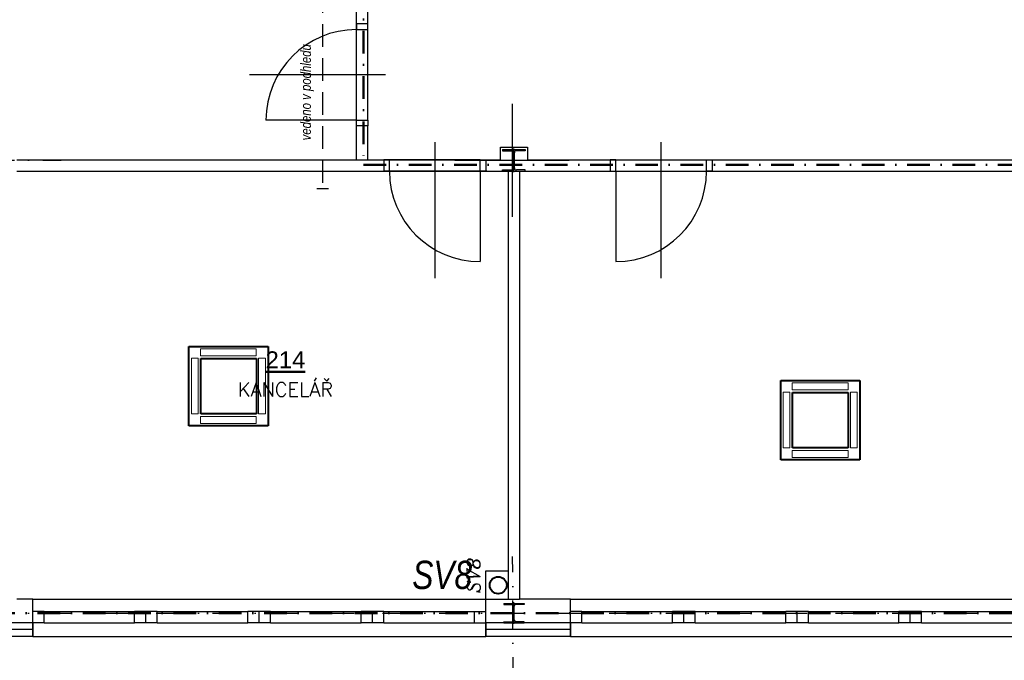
# Model space of a CAD drawing. Header units: millimetres. Extents: x 6435372 to 7248404, y 1559872 to 1886246.
# Tile 134 of 208: x 6895664 to 6904359, y 1711101 to 1716761. Entities that reach past the tile are written whole.
import ezdxf
from ezdxf.enums import TextEntityAlignment as Align

# ---------------------------------------------------------------- set-up
doc = ezdxf.new("R2010")
doc.units = ezdxf.units.MM
for name, pattern in [('DASHDOT', [1, 0.5, -0.25, 0, -0.25]), ('DASHED', [0.75, 0.5, -0.25]), ('ČERCHOVANÁ', [1, 0.5, -0.25, 0, -0.25])]:
    doc.linetypes.add(name, pattern=pattern)
for name, color, linetype, lineweight in [('CKPOPISM', 8, 'Continuous', 50), ('CKPOPISM_POPIS', 8, 'Continuous', 25), ('požární úseky', 21, 'ČERCHOVANÁ', 50), ('VZT', 130, 'Continuous', 40), ('ZTI-DEŠŤOVÁ-KANALIZACE', 210, 'KANALIZACE', 40), ('ZTI-SPLAŠKOVÁ KANALIZACE', 80, 'Continuous', 30)]:
    doc.layers.add(name, color=color, linetype=linetype, lineweight=lineweight)
doc.layers.add('matrice DPS', color=122, linetype='Continuous')
doc.layers.add('ZTI_POPIS', color=7, linetype='Continuous')
doc.styles.add('ARIAL', font='arial.ttf')
doc.styles.add('INDRA', font='ariali.ttf')
doc.styles.add('KURZIVA', font='italic__.ttf')
doc.styles.get("Standard").update_dxf_attribs({"font": 'romans.shx'})
doc.linetypes.add('IZOLACE_POLYSTYREN_EXPANDOVANY', pattern='A,1,[224,CADKON.SHX,S=0.01,R=0,X=-0.5,Y=-1.74],-2', length=3)
doc.linetypes.add('KANALIZACE', pattern='A,30,-3.5,["C",Standard,S=2.54,R=0,X=-3.81,Y=-1.27],-0.001', length=33.501)

# ---------------------------------------------------------------- blocks, each defined once
blk = doc.blocks.new('CK_S_EXT_HEAHEA180')
for p, q in [((-90, 85.5), (90, 85.5)), ((-90, 85.5), (-90, 76)), ((-90, 76), (-18, 76)), ((-3, -61), (-3, 61)), ((3, -61), (3, 61)), ((90, 76), (18, 76)), ((90, 85.5), (90, 76)), ((-90, -85.5), (-90, -76)), ((-90, -76), (-18, -76)), ((-90, -85.5), (90, -85.5)), ((90, -76), (18, -76)), ((90, -85.5), (90, -76))]:
    blk.add_line(p, q)
for centre, start, end in [((-18, 61), 0, 90), ((18, 61), 90, 180), ((-18, -61), 270, 0), ((18, -61), 180, 270)]:
    blk.add_arc(centre, 15, start, end)
blk = doc.blocks.new('CK_S_EXT_HEAHEA200')
for p, q in [((-100, 95), (100, 95)), ((-100, 95), (-100, 85)), ((100, 95), (100, 85)), ((-100, 85), (-21.25, 85)), ((-3.25, -67), (-3.25, 67)), ((3.25, -67), (3.25, 67)), ((100, 85), (21.25, 85)), ((-100, -95), (-100, -85)), ((-100, -85), (-21.25, -85)), ((100, -85), (21.25, -85)), ((100, -95), (100, -85)), ((-100, -95), (100, -95))]:
    blk.add_line(p, q)
for centre, start, end in [((-21.25, 67), 0, 90), ((21.25, 67), 90, 180), ((-21.25, -67), 270, 0), ((21.25, -67), 180, 270)]:
    blk.add_arc(centre, 18, start, end)
blk = doc.blocks.new('CKBL2010716103042', base_point=(89426, 10527))

msp = doc.modelspace()

# ---------------------------------------------------------------- linework, layer by layer
at = {"layer": 'matrice DPS', "ltscale": 500}
for p, q in [((6898638.8, 1716723), (6898638.8, 1717123)), ((6898738.8, 1716723), (6898738.8, 1717023)), ((6898738.8, 1716723), (6898638.8, 1716723)), ((6898638.8, 1715823), (6898638.8, 1716723)), ((6898638.8, 1716723), (6898638.8, 1716673)), ((6898738.8, 1716723), (6898638.8, 1716723)), ((6898638.8, 1715873), (6898638.8, 1716673)), ((6898638.8, 1716673), (6898738.8, 1716673)), ((6898738.8, 1716673), (6898738.8, 1716723)), ((6898738.8, 1715873), (6898738.8, 1716673)), ((6898893.8, 1716273), (6897693.8, 1716273)), ((6900016.8, 1715018), (6900016.8, 1716018)), ((6898638.8, 1715873), (6897838.8, 1715873)), ((6898638.8, 1715823), (6898638.8, 1715873)), ((6898638.8, 1715873), (6898738.8, 1715873)), ((6898738.8, 1715873), (6898738.8, 1715823)), ((6898638.8, 1715523), (6898638.8, 1715823)), ((6898738.8, 1715823), (6898638.8, 1715823)), ((6898738.8, 1715823), (6898638.8, 1715823)), ((6898738.8, 1715523), (6898738.8, 1715823)), ((6899328.8, 1715678), (6899328.8, 1714478)), ((6899908.8, 1715523), (6899908.8, 1715633)), ((6899908.8, 1715633), (6900148.8, 1715633)), ((6900028.8, 1715413), (6900028.8, 1715623)), ((6900148.8, 1715633), (6900148.8, 1715523)), ((6901328.8, 1714478), (6901328.8, 1715678)), ((6895638.8, 1715523), (6898638.8, 1715523)), ((6898738.8, 1715523), (6898878.8, 1715523)), ((6898878.8, 1715523), (6898878.8, 1715423)), ((6898878.8, 1715523), (6899778.8, 1715523)), ((6898928.8, 1715523), (6898878.8, 1715523)), ((6898878.8, 1715523), (6898878.8, 1715423)), ((6899728.8, 1715523), (6898928.8, 1715523)), ((6898928.8, 1715423), (6898928.8, 1715523)), ((6899506.8, 1715518), (6900516.8, 1715518)), ((6899728.8, 1715423), (6899728.8, 1715523)), ((6899728.8, 1715523), (6899778.8, 1715523)), ((6899778.8, 1715523), (6899778.8, 1715423)), ((6899778.8, 1715523), (6899778.8, 1715423)), ((6899778.8, 1715523), (6899908.8, 1715523)), ((6899918.8, 1715518), (6900138.8, 1715518)), ((6900148.8, 1715523), (6900878.8, 1715523)), ((6900878.8, 1715523), (6900878.8, 1715423)), ((6900878.8, 1715523), (6901778.8, 1715523)), ((6900928.8, 1715523), (6900878.8, 1715523)), ((6900878.8, 1715523), (6900878.8, 1715423)), ((6900928.8, 1715523), (6901728.8, 1715523)), ((6900928.8, 1715423), (6900928.8, 1715523)), ((6901728.8, 1715423), (6901728.8, 1715523)), ((6901728.8, 1715523), (6901778.8, 1715523)), ((6901778.8, 1715523), (6901778.8, 1715423)), ((6901778.8, 1715523), (6902808.8, 1715523)), ((6901778.8, 1715523), (6901778.8, 1715423)), ((6902708.8, 1715523), (6902808.8, 1715523)), ((6902808.8, 1715523), (6905908.8, 1715523)), ((6895638.8, 1715423), (6898878.8, 1715423)), ((6898878.8, 1715423), (6899778.8, 1715423)), ((6898878.8, 1715423), (6898928.8, 1715423)), ((6899788.8, 1715423), (6898888.8, 1715423)), ((6899728.8, 1715423), (6898928.8, 1715423)), ((6899778.8, 1715423), (6899728.8, 1715423)), ((6899728.8, 1715423), (6899728.8, 1714623)), ((6899778.8, 1715423), (6899978.8, 1715423)), ((6899978.8, 1715423), (6899978.8, 1711892.5)), ((6900078.8, 1715423), (6900878.8, 1715423)), ((6900078.8, 1715423), (6900078.8, 1711642.5)), ((6900878.8, 1715423), (6901778.8, 1715423)), ((6900878.8, 1715423), (6900928.8, 1715423)), ((6900888.8, 1715423), (6901788.8, 1715423)), ((6900928.8, 1715423), (6901728.8, 1715423)), ((6900928.8, 1715423), (6900928.8, 1714623)), ((6901778.8, 1715423), (6901728.8, 1715423)), ((6901778.8, 1715423), (6908148.8, 1715423)), ((6899778.8, 1711642.5), (6899778.8, 1711892.5)), ((6899778.8, 1711892.5), (6899978.8, 1711892.5)), ((6899978.8, 1711892.5), (6899978.8, 1711642.5)), ((6895778.8, 1711642.5), (6895638.8, 1711642.5)), ((6895778.8, 1711312.5), (6895778.8, 1711642.5)), ((6895778.8, 1711642.5), (6899778.8, 1711642.5)), ((6899778.8, 1711312.5), (6899778.8, 1711642.5)), ((6899778.8, 1711642.5), (6899978.8, 1711642.5)), ((6899978.8, 1711642.5), (6900078.8, 1711642.5)), ((6900028.8, 1711422.5), (6900028.8, 1711613.5)), ((6900528.8, 1711642.5), (6900078.8, 1711642.5)), ((6900528.8, 1711642.5), (6905528.8, 1711642.5)), ((6900528.8, 1711312.5), (6900528.8, 1711642.5)), ((6895878.8, 1711532.5), (6895778.8, 1711532.5)), ((6895778.8, 1711432.5), (6895778.8, 1711532.5)), ((6895878.8, 1711532.5), (6896678.8, 1711532.5)), ((6895878.8, 1711432.5), (6895878.8, 1711532.5)), ((6896778.8, 1711532.5), (6896678.8, 1711532.5)), ((6896678.8, 1711432.5), (6896678.8, 1711532.5)), ((6896778.8, 1711432.5), (6896778.8, 1711532.5)), ((6896878.8, 1711532.5), (6896778.8, 1711532.5)), ((6896878.8, 1711532.5), (6897678.8, 1711532.5)), ((6896878.8, 1711432.5), (6896878.8, 1711532.5)), ((6897778.8, 1711532.5), (6897678.8, 1711532.5)), ((6897678.8, 1711432.5), (6897678.8, 1711532.5)), ((6897778.8, 1711432.5), (6897778.8, 1711532.5)), ((6897878.8, 1711532.5), (6897778.8, 1711532.5)), ((6897878.8, 1711532.5), (6898678.8, 1711532.5)), ((6897878.8, 1711432.5), (6897878.8, 1711532.5)), ((6898778.8, 1711532.5), (6898678.8, 1711532.5)), ((6898678.8, 1711432.5), (6898678.8, 1711532.5)), ((6898778.8, 1711432.5), (6898778.8, 1711532.5)), ((6898878.8, 1711532.5), (6898778.8, 1711532.5)), ((6898878.8, 1711532.5), (6899678.8, 1711532.5)), ((6898878.8, 1711432.5), (6898878.8, 1711532.5)), ((6899678.8, 1711532.5), (6899778.8, 1711532.5)), ((6899678.8, 1711432.5), (6899678.8, 1711532.5)), ((6899778.8, 1711432.5), (6899778.8, 1711532.5)), ((6900628.8, 1711532.5), (6900528.8, 1711532.5)), ((6900528.8, 1711432.5), (6900528.8, 1711532.5)), ((6900628.8, 1711532.5), (6901428.8, 1711532.5)), ((6900628.8, 1711432.5), (6900628.8, 1711532.5)), ((6901528.8, 1711532.5), (6901428.8, 1711532.5)), ((6901428.8, 1711432.5), (6901428.8, 1711532.5)), ((6901528.8, 1711432.5), (6901528.8, 1711532.5)), ((6901628.8, 1711532.5), (6901528.8, 1711532.5)), ((6901628.8, 1711532.5), (6902428.8, 1711532.5)), ((6901628.8, 1711432.5), (6901628.8, 1711532.5)), ((6902528.8, 1711532.5), (6902428.8, 1711532.5)), ((6902428.8, 1711432.5), (6902428.8, 1711532.5)), ((6902528.8, 1711432.5), (6902528.8, 1711532.5)), ((6902628.8, 1711532.5), (6902528.8, 1711532.5)), ((6902628.8, 1711532.5), (6903428.8, 1711532.5)), ((6902628.8, 1711432.5), (6902628.8, 1711532.5)), ((6903528.8, 1711532.5), (6903428.8, 1711532.5)), ((6903428.8, 1711432.5), (6903428.8, 1711532.5)), ((6903528.8, 1711432.5), (6903528.8, 1711532.5)), ((6903628.8, 1711532.5), (6903528.8, 1711532.5)), ((6903628.8, 1711532.5), (6904428.8, 1711532.5)), ((6903628.8, 1711432.5), (6903628.8, 1711532.5)), ((6899928.8, 1711518), (6900128.8, 1711518)), ((6895778.8, 1711432.5), (6895428.8, 1711432.5)), ((6895878.8, 1711432.5), (6895778.8, 1711432.5)), ((6895778.8, 1711432.5), (6895778.8, 1711312.5)), ((6895878.8, 1711432.5), (6896678.8, 1711432.5)), ((6896778.8, 1711432.5), (6896678.8, 1711432.5)), ((6896878.8, 1711432.5), (6896778.8, 1711432.5)), ((6896878.8, 1711432.5), (6897678.8, 1711432.5)), ((6897778.8, 1711432.5), (6897678.8, 1711432.5)), ((6897878.8, 1711432.5), (6897778.8, 1711432.5)), ((6897878.8, 1711432.5), (6898678.8, 1711432.5)), ((6898778.8, 1711432.5), (6898678.8, 1711432.5)), ((6898878.8, 1711432.5), (6898778.8, 1711432.5)), ((6898878.8, 1711432.5), (6899678.8, 1711432.5)), ((6899678.8, 1711432.5), (6899778.8, 1711432.5)), ((6900528.8, 1711432.5), (6899778.8, 1711432.5)), ((6899778.8, 1711432.5), (6899778.8, 1711312.5)), ((6900628.8, 1711432.5), (6900528.8, 1711432.5)), ((6900528.8, 1711432.5), (6900528.8, 1711312.5)), ((6900628.8, 1711432.5), (6901428.8, 1711432.5)), ((6901528.8, 1711432.5), (6901428.8, 1711432.5)), ((6901628.8, 1711432.5), (6901528.8, 1711432.5)), ((6901628.8, 1711432.5), (6902428.8, 1711432.5)), ((6902528.8, 1711432.5), (6902428.8, 1711432.5)), ((6902628.8, 1711432.5), (6902528.8, 1711432.5)), ((6902628.8, 1711432.5), (6903428.8, 1711432.5)), ((6903528.8, 1711432.5), (6903428.8, 1711432.5)), ((6903628.8, 1711432.5), (6903528.8, 1711432.5)), ((6903628.8, 1711432.5), (6904428.8, 1711432.5)), ((6895778.8, 1711312.5), (6895308.8, 1711312.5)), ((6895778.8, 1711312.5), (6899778.8, 1711312.5)), ((6900528.8, 1711312.5), (6899778.8, 1711312.5)), ((6900528.8, 1711312.5), (6905528.8, 1711312.5))]:
    msp.add_line(p, q, dxfattribs=at)
at = {"layer": 'matrice DPS', "linetype": 'DASHDOT', "ltscale": 500}
for p, q in [((6891366.5, 1715518), (6896028.8, 1715518)), ((6900029, 1708878.1), (6900016.8, 1712018)), ((6891366.5, 1711518), (6913028.8, 1711518))]:
    msp.add_line(p, q, dxfattribs=at)
at = {"layer": 'matrice DPS', "linetype": 'Continuous', "ltscale": 500}
for p, q in [((6898638.8, 1715523), (6898738.8, 1715523)), ((6899978.8, 1715423), (6900078.8, 1715423))]:
    msp.add_line(p, q, dxfattribs=at)
at = {"layer": 'matrice DPS', "linetype": 'IZOLACE_POLYSTYREN_EXPANDOVANY', "ltscale": 500}
for points in [[(6895778.8, 1711372.5), (6895368.8, 1711372.5), (6895368.8, 1712032.5)], [(6900528.8, 1711372.5), (6899778.8, 1711372.5)]]:
    msp.add_lwpolyline(points, dxfattribs=at)
at = {"layer": 'matrice DPS', "ltscale": 500}
msp.add_circle((6899889.9, 1711764.6), 75, dxfattribs=at)
for centre, start, end in [((6898638.8, 1715873), 90, 180), ((6899728.8, 1715423), 180, 270), ((6900928.8, 1715423), 270, 0)]:
    msp.add_arc(centre, 800, start, end, dxfattribs=at)
at = {"layer": 'požární úseky', "ltscale": 400}
for p, q in [((6898699.9, 1717062.5), (6898699.9, 1715479.4)), ((6898699.9, 1715479.4), (6908086.4, 1715479.4)), ((6912025.8, 1711518), (6895528.8, 1711518))]:
    msp.add_line(p, q, dxfattribs=at)
at = {"layer": 'VZT'}
for p, q in [((6897158.9, 1713872.7), (6897858.8, 1713872.7)), ((6897158.9, 1713172.8), (6897158.9, 1713872.7)), ((6897858.8, 1713872.7), (6897858.8, 1713172.8)), ((6897263.8, 1713767.7), (6897753.8, 1713767.7)), ((6897263.8, 1713277.8), (6897263.8, 1713767.7)), ((6897753.8, 1713767.7), (6897753.8, 1713277.8)), ((6902384.3, 1713572.7), (6903084.2, 1713572.7)), ((6902384.3, 1712872.8), (6902384.3, 1713572.7)), ((6903084.2, 1713572.7), (6903084.2, 1712872.8)), ((6902489.2, 1713467.7), (6902979.2, 1713467.7)), ((6902489.2, 1712977.8), (6902489.2, 1713467.7)), ((6902979.2, 1713467.7), (6902979.2, 1712977.8)), ((6897753.8, 1713277.8), (6897263.8, 1713277.8)), ((6897858.8, 1713172.8), (6897158.9, 1713172.8)), ((6902979.2, 1712977.8), (6902489.2, 1712977.8)), ((6903084.2, 1712872.8), (6902384.3, 1712872.8))]:
    msp.add_line(p, q, dxfattribs=at)
at = {"layer": 'VZT', "color": 7, "lineweight": 9}
for p, q in [((6897261.3, 1713851.5), (6897261.3, 1713790.6)), ((6897753.3, 1713851.5), (6897261.3, 1713851.5)), ((6897261.3, 1713790.6), (6897753.3, 1713790.6)), ((6897753.3, 1713790.6), (6897753.3, 1713851.5)), ((6897240.5, 1713769.8), (6897179.6, 1713769.8)), ((6897179.6, 1713769.8), (6897179.6, 1713277.9)), ((6897240.5, 1713277.9), (6897240.5, 1713769.8)), ((6897834.9, 1713769.8), (6897774.1, 1713769.8)), ((6897774.1, 1713769.8), (6897774.1, 1713277.9)), ((6897834.9, 1713277.9), (6897834.9, 1713769.8)), ((6902486.7, 1713551.5), (6902486.7, 1713490.6)), ((6902978.7, 1713551.5), (6902486.7, 1713551.5)), ((6902978.7, 1713490.6), (6902978.7, 1713551.5)), ((6902465.9, 1713469.8), (6902405, 1713469.8)), ((6902405, 1713469.8), (6902405, 1712977.9)), ((6902465.9, 1712977.9), (6902465.9, 1713469.8)), ((6902486.7, 1713490.6), (6902978.7, 1713490.6)), ((6903060.3, 1713469.8), (6902999.5, 1713469.8)), ((6902999.5, 1713469.8), (6902999.5, 1712977.9)), ((6903060.3, 1712977.9), (6903060.3, 1713469.8)), ((6897179.6, 1713277.9), (6897240.5, 1713277.9)), ((6897774.1, 1713277.9), (6897834.9, 1713277.9)), ((6897261.3, 1713194), (6897261.3, 1713254.9)), ((6897261.3, 1713254.9), (6897753.3, 1713254.9)), ((6897753.3, 1713194), (6897261.3, 1713194)), ((6897753.3, 1713254.9), (6897753.3, 1713194)), ((6902405, 1712977.9), (6902465.9, 1712977.9)), ((6902486.7, 1712894), (6902486.7, 1712954.9)), ((6902486.7, 1712954.9), (6902978.7, 1712954.9)), ((6902978.7, 1712954.9), (6902978.7, 1712894)), ((6902999.5, 1712977.9), (6903060.3, 1712977.9)), ((6902978.7, 1712894), (6902486.7, 1712894))]:
    msp.add_line(p, q, dxfattribs=at)
at = {"layer": 'ZTI-DEŠŤOVÁ-KANALIZACE', "ltscale": 400}
msp.add_circle((6899889.9, 1711764.6), 75, dxfattribs=at)
at = {"layer": 'ZTI-SPLAŠKOVÁ KANALIZACE', "linetype": 'DASHED', "ltscale": 400}
msp.add_line((6898338.5, 1717020.4), (6898338.5, 1715268.2), dxfattribs=at)
at = {"layer": 'ZTI-SPLAŠKOVÁ KANALIZACE', "ltscale": 400}
msp.add_line((6898287.4, 1715268.2), (6898389.7, 1715268.2), dxfattribs=at)

# ---------------------------------------------------------------- block references
at = {"layer": 'matrice DPS', "ltscale": 500}
for name, p in [('CK_S_EXT_HEAHEA200', (6900028.8, 1715518)), ('CK_S_EXT_HEAHEA180', (6900028.8, 1711518))]:
    msp.add_blockref(name, p, dxfattribs=at)
ref = msp.add_blockref('CKBL2010716103042', (6898010.5, 1713430.4), dxfattribs=dict(at, xscale=0.5, yscale=0.5, zscale=0.5))
ref.add_attrib('JMENO', 'KANCELÁŘ', dxfattribs={"layer": 'CKPOPISM_POPIS', "height": 125}).set_placement((6898010.5, 1713430.4), align=Align.CENTER)
ref.add_attrib('CISLO', '%%U214', dxfattribs={"layer": 'CKPOPISM', "height": 150, "style": 'ARIAL'}).set_placement((6898010.5, 1713680.4), align=Align.CENTER)

# ---------------------------------------------------------------- texts
at = {"layer": 'matrice DPS', "ltscale": 500, "style": 'KURZIVA'}
msp.add_text('SV8', height=115, rotation=90, dxfattribs=at).set_placement((6899729.9, 1711693.7))
at = {"layer": 'ZTI-DEŠŤOVÁ-KANALIZACE', "ltscale": 400, "style": 'INDRA', "width": 0.8}
msp.add_text('SV8', height=250, dxfattribs=at).set_placement((6899130.8, 1711730.9))
at = {"layer": 'ZTI_POPIS', "linetype": 'Continuous', "style": 'INDRA', "width": 0.8}
msp.add_text('vedeno v podhledu', height=90, rotation=90, dxfattribs=at).set_placement((6898235, 1715694.4))

doc.saveas('drawing.dxf')
